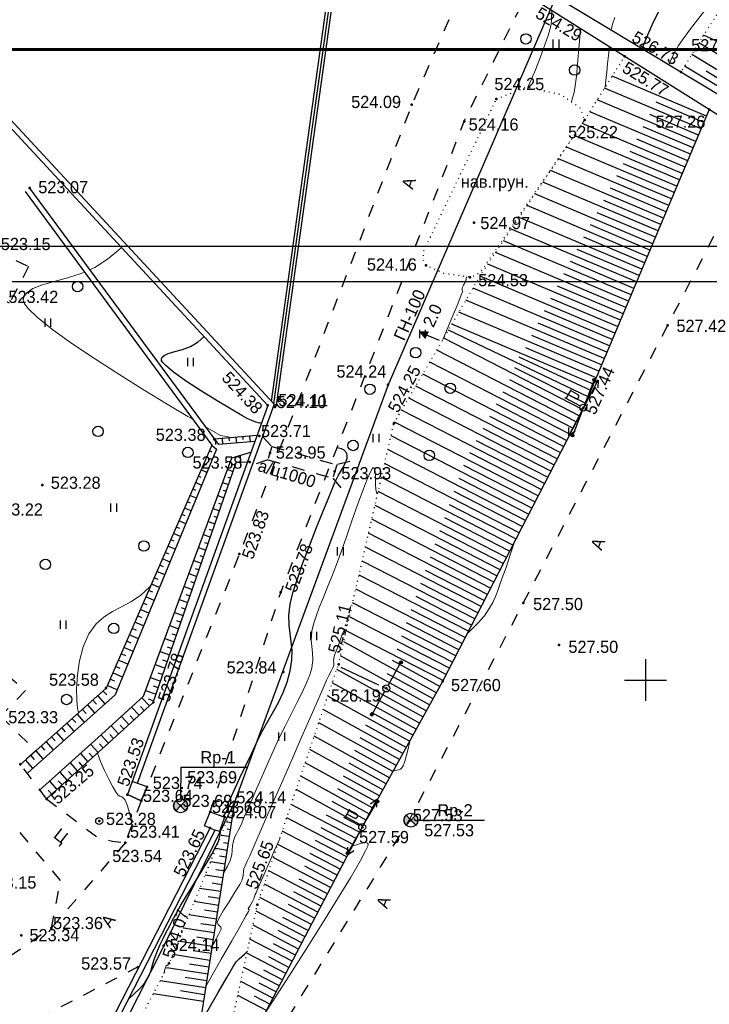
# Model space of a CAD drawing. Header units: millimetres. Extents: x -76021 to 1074922, y 19208 to 400534.
# Tile 89 of 109: x 364135 to 413664, y 269262 to 339994. Entities that reach past the tile are written whole.
import ezdxf

# ---------------------------------------------------------------- set-up
doc = ezdxf.new("R2010")
doc.units = ezdxf.units.MM
for name, pattern in [('Д_ТРОТ_ТРУБА', [3, 1.5, -1.5]), ('ДОРОГИ_ГРУНТ', [7, 5, -2]), ('ДОРОГИ_СТРОЯЩ', [9, 8, -1]), ('Контура низ откосов  Штриховая 0.1-0.5 - - - - - - -', [0.6, 0.1, -0.5])]:
    doc.linetypes.add(name, pattern=pattern)
for name, color, linetype in [('(001) Сетка', 92, 'Continuous'), ('(003) Пункты', 7, 'Continuous'), ('(004) Точки рельефа', 7, 'Continuous'), ('(004a) Точки рельефа (отк.)', 7, 'Continuous'), ('(013) Газ', 30, 'ИК_Газопровод -------г--------'), ('(017) Канализация', 33, 'KANALIS_K_1'), ('(022) Возд. Линии', 7, 'Continuous'), ('(025) Дорога', 7, 'Continuous'), ('(027) Гидрография', 7, 'Continuous'), ('(028) Гидротехн.', 7, 'Continuous'), ('(031) Горизонтали', 42, 'Continuous'), ('(035) Откосы', 7, 'Continuous'), ('(036) Растительность', 7, 'Continuous'), ('(038) Деревья', 7, 'Continuous'), ('(039) Земля', 7, 'Continuous'), ('(040) Ограда', 7, 'Continuous')]:
    doc.layers.add(name, color=color, linetype=linetype)
doc.layers.add('(032) Горизонтали утолщенные', color=32, linetype='Continuous', lineweight=30)
doc.styles.add('BM-431', font='txt')
doc.styles.add('D-431', font='txt')
doc.styles.add('S', font='txtwr', dxfattribs={"oblique": 15})
doc.styles.get("Standard").update_dxf_attribs({"font": 'arial.ttf'})
doc.linetypes.add('GAZ_VOZDUSH', pattern='A,1,-2,["~",Standard,S=3,R=0,X=-1.5,Y=-1.5],-1,10', length=14)
doc.linetypes.add('KANALIS_K_1', pattern='A,1,[">",Standard,S=1.8,R=0,X=-0.9,Y=-0.9],3,-1,["К",Standard,S=1.8,R=0,X=-0.9,Y=-0.9],-1,10', length=16)
doc.linetypes.add('ИК_Газопровод -------г--------', pattern='A,9,-0.6,["Г",Standard,S=1.2,R=0,X=0,Y=-0.6],-1.2', length=10.8)
doc.linetypes.add('ОГРАДА_БЕТ', pattern='A,4,["|",Standard,S=0.8,R=0,X=0,Y=-0.8],4', length=8)
doc.linetypes.add('ОГРАДА_М_1М', pattern='A,2.5,["о",Standard,S=1,R=0,X=0,Y=-0.35],0.5,["0",Standard,S=0.5,R=0,X=-0.3,Y=-0.25],2.5', length=5.5)
doc.linetypes.add('ОТКОСЫ_УКРЕП', pattern='A,0.5,["|",Standard,S=1.2,R=0,X=0,Y=-1.2],0.8,[".",Standard,S=1,R=0.1,X=0.1,Y=-1.2],0.1,["|",Standard,S=0.5,R=0,X=0,Y=-0.5],0', length=1.4)

# ---------------------------------------------------------------- blocks, each defined once
blk = doc.blocks.new('d')
at = {"layer": '(038) Деревья'}
blk.add_ellipse((0, 0), major_axis=(0.265, 0.265), ratio=1, start_param=5.497787, end_param=11.780972, dxfattribs=at)
blk = doc.blocks.new('I04010')
for p, q in [((-0.412273, 0.007146), (-0.412273, 1.207146)), ((0.387727, 1.207146), (0.387727, 0.007146))]:
    blk.add_line(p, q)
blk = doc.blocks.new('Setka')
at = {"layer": '(001) Сетка'}
for p, q in [((0, 1.5), (0, -1.5)), ((-1.5, 0), (1.5, 0))]:
    blk.add_line(p, q, dxfattribs=at)
blk = doc.blocks.new('S2-flat-4')
at = {"layer": '(022) Возд. Линии'}
for p, q in [((0, 0), (0.933, 1.769)), ((0.933, 1.769), (0.479, 1.443)), ((0.933, 1.769), (0.921, 1.21))]:
    blk.add_line(p, q, dxfattribs=at)
blk = doc.blocks.new('S1-flat-4')
at = {"layer": '(022) Возд. Линии'}
for p, q in [((0, 0), (-0.933, -1.769)), ((-0.933, -1.769), (-0.921, -1.21)), ((-0.933, -1.769), (-0.479, -1.443))]:
    blk.add_line(p, q, dxfattribs=at)
blk = doc.blocks.new('f-flat-3')
at = {"layer": '(022) Возд. Линии'}
for points in [[(-1.238, 0.653), (-0.889, 1.316)], [(-0.221, 0.117), (-1.327, 0.7)]]:
    blk.add_lwpolyline(points, dxfattribs=at)
blk.add_lwpolyline([(-0.348, 0.734), (-0.348, 0.734, 0.414214), (-0.416, 0.954), (-0.935, 1.228), (-1.087, 0.94), (-0.567, 0.666, 0.414214)], format="xyb", close=True, dxfattribs=at)
blk.add_circle((0, 0), 0.25, dxfattribs=at)
blk = doc.blocks.new('s3-flat-4')
at = {"layer": '(022) Возд. Линии'}
h = blk.add_hatch(dxfattribs=at)
h.set_pattern_fill('ACET-2D-ANSI31', color=256, scale=0.01, angle=68.79243, style=0)
h.set_pattern_definition([(113.79242812, (-32445.62895, -79819.795813), (-0.029051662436, -0.01280872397), [])])
edge = h.paths.add_edge_path()
edge.add_arc((0.687, 1.771), 0.1, 0, 360)
blk.add_lwpolyline([(0, 0), (0.723, 1.865)], dxfattribs=at)
blk.add_circle((0.687, 1.771), 0.1, dxfattribs=at)
blk = doc.blocks.new('s4-flat-4')
at = {"layer": '(022) Возд. Линии'}
h = blk.add_hatch(dxfattribs=at)
h.set_pattern_fill('ACET-2D-ANSI31', color=256, scale=0.01, angle=248.79243, style=0)
h.set_pattern_definition([(293.79242812, (-32445.448563, -79819.33093), (0.029051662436, 0.01280872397), [])])
edge = h.paths.add_edge_path()
edge.add_arc((-0.687, -1.771), 0.1, 0, 360)
blk.add_lwpolyline([(0, 0), (-0.723, -1.865)], dxfattribs=at)
blk.add_circle((-0.687, -1.771), 0.1, dxfattribs=at)
blk = doc.blocks.new('prov-s-flat-2')
at = {"layer": '(022) Возд. Линии'}
for name, p in [('s3-flat-4', (0.09, 0.231)), ('s4-flat-4', (-0.091, -0.233))]:
    blk.add_blockref(name, p, dxfattribs=at)
blk = doc.blocks.new('d-flat-25')
at = {"layer": '(038) Деревья'}
blk.add_ellipse((0, 0), major_axis=(0.265, 0.265), ratio=1, start_param=5.497787, end_param=11.780972, dxfattribs=at)
blk = doc.blocks.new('d-flat-26')
at = {"layer": '(038) Деревья'}
blk.add_ellipse((0, 0), major_axis=(0.265, 0.265), ratio=1, start_param=5.497787, end_param=11.780972, dxfattribs=at)
blk = doc.blocks.new('d-flat-27-flat-1')
at = {"layer": '(038) Деревья'}
blk.add_ellipse((0, 0), major_axis=(0.265, 0.265), ratio=1, start_param=5.497787, end_param=11.780972, dxfattribs=at)
blk = doc.blocks.new('s3-flat-6-flat-1')
at = {"layer": '(022) Возд. Линии'}
h = blk.add_hatch(dxfattribs=at)
h.set_pattern_fill('ACET-2D-ACET-2D-ANSI31', color=256, scale=0.01, angle=60.80946, style=0)
h.set_pattern_definition([(105.809457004, (-32431.50727, -79799.612074), (-0.030548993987, -0.008649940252), [])])
edge = h.paths.add_edge_path()
edge.add_arc((0.927, 1.659), 0.1, 0, 360)
blk.add_lwpolyline([(0, 0), (0.975, 1.746)], dxfattribs=at)
blk.add_circle((0.927, 1.659), 0.1, dxfattribs=at)
blk = doc.blocks.new('s4-flat-6-flat-1')
at = {"layer": '(022) Возд. Линии'}
h = blk.add_hatch(dxfattribs=at)
h.set_pattern_fill('ACET-2D-ACET-2D-ANSI31', color=256, scale=0.01, angle=240.80946, style=0)
h.set_pattern_definition([(285.809457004, (-32431.26407, -79799.17675), (0.030548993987, 0.008649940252), [])])
edge = h.paths.add_edge_path()
edge.add_arc((-0.927, -1.659), 0.1, 0, 360)
blk.add_lwpolyline([(0, 0), (-0.975, -1.746)], dxfattribs=at)
blk.add_circle((-0.927, -1.659), 0.1, dxfattribs=at)
blk = doc.blocks.new('prov-s-flat-4-flat-1')
at = {"layer": '(022) Возд. Линии'}
for name, p in [('s3-flat-6-flat-1', (0.121, 0.217)), ('s4-flat-6-flat-1', (-0.122, -0.219))]:
    blk.add_blockref(name, p, dxfattribs=at)
blk = doc.blocks.new('U1061-flat-2')
at = {"layer": '(022) Возд. Линии'}
blk.add_circle((0, 0), 0.25, dxfattribs=at)
at = {"color": 4, "oblique": 15}
blk.add_attdef('Z', (0.797, -0.495), '', height=1, dxfattribs=at)
blk = doc.blocks.new('I00110-flat-3')
h = blk.add_hatch(color=7)
edge = h.paths.add_edge_path()
edge.add_line((0.354, 0.354), (0, 0))
edge.add_line((0, 0), (0.354, -0.354))
edge.add_arc((0, 0), 0.5, 315, 405)
edge = h.paths.add_edge_path()
edge.add_line((-0.354, -0.354), (0, 0))
edge.add_line((0, 0), (-0.354, 0.354))
edge.add_arc((0, 0), 0.5, 135, 225)
at = {"layer": '(003) Пункты'}
blk.add_circle((0, 0), 0.5, dxfattribs=at)
at = {"color": 7}
for points in [[(0, 0), (-0.354, 0.354, 0.414214), (-0.354, -0.354)], [(0, 0), (0.354, -0.354, 0.414214), (0.354, 0.354)]]:
    blk.add_lwpolyline(points, format="xyb", close=True, dxfattribs=at)
blk.add_lwpolyline([(0.008, 0), (0.008, 0)], dxfattribs=at)
at = {"color": 4, "linetype": 'Continuous', "style": 'S', "oblique": 15}
blk.add_attdef('G', (0.692, 0.111), '', height=1, dxfattribs=at)
at = {"color": 4, "style": 'S', "oblique": 15}
blk.add_attdef('Z', (0.738, -1.15), '', height=1, dxfattribs=at)
blk = doc.blocks.new('I00110-flat-4')
h = blk.add_hatch(color=7)
edge = h.paths.add_edge_path()
edge.add_line((0.354, 0.354), (0, 0))
edge.add_line((0, 0), (0.354, -0.354))
edge.add_arc((0, 0), 0.5, 315, 405)
edge = h.paths.add_edge_path()
edge.add_line((-0.354, -0.354), (0, 0))
edge.add_line((0, 0), (-0.354, 0.354))
edge.add_arc((0, 0), 0.5, 135, 225)
at = {"layer": '(003) Пункты'}
blk.add_circle((0, 0), 0.5, dxfattribs=at)
at = {"color": 7}
for points in [[(0, 0), (-0.354, 0.354, 0.414214), (-0.354, -0.354)], [(0, 0), (0.354, -0.354, 0.414214), (0.354, 0.354)]]:
    blk.add_lwpolyline(points, format="xyb", close=True, dxfattribs=at)
blk.add_lwpolyline([(0.008, 0), (0.008, 0)], dxfattribs=at)
at = {"color": 4, "linetype": 'Continuous', "style": 'S', "oblique": 15}
blk.add_attdef('G', (0.692, 0.111), '', height=1, dxfattribs=at)
at = {"color": 4, "style": 'S', "oblique": 15}
blk.add_attdef('Z', (0.738, -1.15), '', height=1, dxfattribs=at)
blk = doc.blocks.new('S2-flat-5')
at = {"layer": '(022) Возд. Линии'}
for p, q in [((0, 0), (0.933, 1.769)), ((0.933, 1.769), (0.478, 1.443)), ((0.933, 1.769), (0.921, 1.21))]:
    blk.add_line(p, q, dxfattribs=at)
blk = doc.blocks.new('S1-flat-5')
at = {"layer": '(022) Возд. Линии'}
for p, q in [((0, 0), (-0.933, -1.769)), ((-0.933, -1.769), (-0.921, -1.21)), ((-0.933, -1.769), (-0.478, -1.443))]:
    blk.add_line(p, q, dxfattribs=at)
blk = doc.blocks.new('f-flat-4')
at = {"layer": '(022) Возд. Линии'}
for points in [[(-1.238, 0.653), (-0.889, 1.316)], [(-0.221, 0.117), (-1.327, 0.7)]]:
    blk.add_lwpolyline(points, dxfattribs=at)
blk.add_lwpolyline([(-0.348, 0.734), (-0.348, 0.734, 0.414214), (-0.416, 0.954), (-0.935, 1.228), (-1.087, 0.94), (-0.567, 0.666, 0.414214)], format="xyb", close=True, dxfattribs=at)
blk.add_circle((0, 0), 0.25, dxfattribs=at)
blk = doc.blocks.new('s3-flat-9')
at = {"layer": '(022) Возд. Линии'}
h = blk.add_hatch(dxfattribs=at)
h.set_pattern_fill('ACET-2D-ANSI31', color=256, scale=0.01, angle=59.13217, style=0)
h.set_pattern_definition([(104.13217388, (-32429.778564, -79789.642437), (-0.030789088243, -0.007752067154), [])])
edge = h.paths.add_edge_path()
edge.add_arc((0.975, 1.631), 0.1, 0, 360)
blk.add_lwpolyline([(0, 0), (1.026, 1.717)], dxfattribs=at)
blk.add_circle((0.975, 1.631), 0.1, dxfattribs=at)
blk = doc.blocks.new('s4-flat-9')
at = {"layer": '(022) Возд. Линии'}
h = blk.add_hatch(dxfattribs=at)
h.set_pattern_fill('ACET-2D-ANSI31', color=256, scale=0.01, angle=240.80946, style=0)
h.set_pattern_definition([(285.809457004, (-32429.52907, -79789.21075), (0.030548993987, 0.008649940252), [])])
edge = h.paths.add_edge_path()
edge.add_arc((-0.927, -1.659), 0.1, 0, 360)
blk.add_lwpolyline([(0, 0), (-0.975, -1.746)], dxfattribs=at)
blk.add_circle((-0.927, -1.659), 0.1, dxfattribs=at)
blk = doc.blocks.new('*U75')
at = {"layer": '(022) Возд. Линии'}
for name, p in [('s3-flat-9', (32429.779, 79789.642)), ('s4-flat-9', (32429.529, 79789.211))]:
    blk.add_blockref(name, p, dxfattribs=at)
blk = doc.blocks.new('STOLB-flat-4')
at = {"layer": '(022) Возд. Линии'}
blk.add_circle((0, 0), 0.25, dxfattribs=at)
blk = doc.blocks.new('wef-flat-3')
at = {"layer": '(025) Дорога', "linetype": 'Д_ТРОТ_ТРУБА'}
blk.add_hatch(color=0, dxfattribs=at).paths.add_polyline_path([(-1115834.116, -1946675.438), (-1115833.914, -1946674.98), (-1115834.472, -1946675.007)])
at = {"layer": '(022) Возд. Линии', "color": 0}
for points in [[(-1115834.472, -1946675.007), (-1115834.116, -1946675.438)], [(-1115833.101, -1946675.614), (-1115834.015, -1946675.209)]]:
    blk.add_lwpolyline(points, dxfattribs=at)
at = {"layer": '(025) Дорога', "color": 0, "linetype": 'Д_ТРОТ_ТРУБА'}
blk.add_lwpolyline([(-1115834.116, -1946675.438), (-1115833.914, -1946674.98), (-1115834.472, -1946675.007), (-1115834.116, -1946675.438)], close=True, dxfattribs=at)
blk.add_lwpolyline([(-1115834.116, -1946675.438), (-1115833.914, -1946674.98)], dxfattribs=at)
blk = doc.blocks.new('A$C05d28b1e')
at = {"layer": '(003) Пункты', "ltscale": 600}
for p, q in [((100967, 81575), (105749, 81575)), ((117987, 77763), (122770, 77763))]:
    blk.add_line(p, q, dxfattribs=at)
at = {"layer": '(004) Точки рельефа', "color": 7, "linetype": 'ByBlock', "lineweight": -2}
for p in [(132828, 132631), (136892, 131516), (123629, 129579), (117537, 129153), (129958, 128064), (121311, 127975), (90092, 123168), (122016, 120680), (118571, 117618), (121737, 116767), (135921, 113311), (115842, 109039), (107201, 107557), (129874, 107395), (116260, 106271), (103371, 105124), (107352, 104137), (105903, 103488), (112015, 102813), (91005, 101837), (105171, 96881), (108136, 94128), (125552, 93370), (128120, 90354), (108314, 88417), (112284, 88953), (119760, 87733), (95586, 87254), (115721, 87226), (98973, 86224), (89436, 81772), (98532, 80158), (91318, 79294), (97119, 79607), (100952, 78798), (95097, 77699), (103060, 77194), (113986, 77260), (117495, 77763), (96975, 76152), (106463, 71701), (89502, 69491), (97849, 67204), (100119, 67481)]:
    blk.add_point(p, dxfattribs=at)
at = {"layer": '(004a) Точки рельефа (отк.)', "color": 7, "linetype": 'ByBlock', "lineweight": -2}
for p in [(138914, 128807), (107839, 107582), (107718, 107451), (106596, 105368), (98114, 79156), (104824, 79051), (103071, 78364), (104105, 77984), (97181, 76585), (91663, 70018), (99727, 68744)]:
    blk.add_point(p, dxfattribs=at)
at = {"layer": '(013) Газ', "linetype": 'GAZ_VOZDUSH', "ltscale": 600, "flags": 128}
blk.add_lwpolyline([(139039, 153682), (138885, 152734), (135454, 145357), (130316, 142546), (115842, 109039), (104824, 79051), (99727, 68744), (82201, 34139), (52809, 3628), (56082, -3749), (32593, -24350), (33828, -29046), (31852, -35564), (-6995, -77251), (-10648, -79274), (-22017, -90450), (-29954, -94459), (-74554, -132816), (-76953, -135094)], dxfattribs=at)
at = {"layer": '(022) Возд. Линии', "linetype": 'ДОРОГИ_ГРУНТ', "ltscale": 600}
blk.add_lwpolyline([(112448, 88764), (115721, 87226)], dxfattribs=at)
at = {"layer": '(022) Возд. Линии', "color": 0, "ltscale": 600, "flags": 128}
blk.add_lwpolyline([(100967, 81575), (100944, 79298)], dxfattribs=at)
at = {"layer": '(025) Дорога', "linetype": 'Д_ТРОТ_ТРУБА', "ltscale": 600}
for p, q in [((81647, 94014), (89803, 87079)), ((89803, 87079), (88013, 85231)), ((88013, 85231), (90548, 82763)), ((90548, 82763), (89436, 81772)), ((92314, 73433), (89130, 77208)), ((91663, 70018), (92314, 73433))]:
    blk.add_line(p, q, dxfattribs=at)
at = {"layer": '(025) Дорога', "linetype": 'Д_ТРОТ_ТРУБА', "ltscale": 600, "flags": 128}
for points in [[(113335, 147140), (113890, 147063), (123073, 144000), (123325, 143794), (123508, 143307), (123340, 142397), (117537, 129153), (105171, 96881), (98532, 80158)], [(103071, 78364), (108136, 94128), (121311, 127975), (129224, 144046), (129881, 144552), (131035, 145447), (133208, 146418), (135300, 147146), (138641, 147465), (143191, 146540), (147359, 145316), (149783, 143492), (150815, 142076)], [(150815, 142076), (135921, 113311), (125552, 93370), (117383, 77821), (104208, 56333), (99627, 49152), (88708, 25275), (72217, 300), (60109, -13961), (40976, -33812), (21855, -53057), (7525, -67385), (-21145, -96032), (-41237, -115998), (-56020, -131074), (-73097, -148290), (-76079, -151266)], [(96975, 76152), (91663, 70018), (77743, 60511), (77407, 60141), (71543, 56980), (67628, 56398), (63649, 57538), (35933, 62943), (-1136, 71955), (-2270, 72968), (-11178, 84489), (-11295, 84899), (-11231, 85387), (2620, 97018), (30185, 117380)], [(91318, 79294), (94971, 76542), (96057, 76254), (96975, 76152)], [(98114, 79156), (96975, 76152)], [(97952, 67229), (97849, 67204), (80355, 58128), (80019, 57758), (78093, 56361), (76297, 53138)]]:
    blk.add_lwpolyline(points, dxfattribs=at)
at = {"layer": '(025) Дорога', "linetype": 'Д_ТРОТ_ТРУБА', "ltscale": 600}
for points in [[(89100, 117960), (90028, 117531), (88666, 114903), (87835, 115330), (85824, 102776)], [(91318, 79294), (89436, 81772)]]:
    blk.add_lwpolyline(points, dxfattribs=at)
at = {"layer": '(027) Гидрография', "color": 3, "ltscale": 600}
for points in [[(90092, 123168), (103371, 105124)], [(89770, 122931), (103186, 104699)], [(103186, 104699), (103533, 104416)], [(103371, 105124), (103669, 104744)], [(106268, 104971), (103669, 104744)], [(103533, 104416), (96249, 86774), (89968, 81175)], [(90783, 79889), (95254, 83914), (98283, 86678), (104624, 103803), (105987, 104192)]]:
    blk.add_lwpolyline(points, dxfattribs=at)
at = {"layer": '(028) Гидротехн.', "linetype": 'Д_ТРОТ_ТРУБА', "ltscale": 600}
for points in [[(106818, 105316), (107489, 104618), (107215, 103656), (106076, 103258)], [(107489, 104618), (112152, 103294)], [(107215, 103656), (111878, 102332)], [(113089, 103535), (112152, 103294), (111878, 102332), (112639, 101394)]]:
    blk.add_lwpolyline(points, dxfattribs=at)
at = {"layer": '(031) Горизонтали', "color": 42, "linetype": 'Continuous', "lineweight": 0, "ltscale": 600}
for points in [[(131871, 134548), (131952, 134940), (132122, 135419)], [(136025, 132040), (136037, 132076), (136197, 132462), (136417, 132913), (136696, 133408), (136983, 133813), (137574, 134602), (138400, 135685), (139392, 136977), (140481, 138389), (141596, 139835), (142669, 141226), (143631, 142476), (144411, 143498), (144941, 144203), (145152, 144505), (145207, 144728), (145208, 144922), (145216, 145157), (145250, 145380), (145280, 145557), (145302, 145781), (145301, 145920)], [(125892, 130419), (126032, 130724), (126426, 131665), (126794, 132604), (127110, 133454), (127345, 134128), (127472, 134540), (127547, 134938), (127575, 135276), (127586, 135588), (127612, 135909)], [(129011, 129367), (129075, 129553), (129203, 130030), (129286, 130506), (129372, 131219), (129456, 132063), (129532, 132932), (129597, 133718), (129646, 134314), (129673, 134614)], [(131436, 130416), (131485, 130890), (131547, 131492), (131612, 132129), (131671, 132708), (131714, 133136), (131734, 133319)], [(127439, 124312), (127424, 124363)], [(94410, 117301), (94790, 117467), (95695, 118055), (96489, 118720), (96693, 118903)], [(101808, 106571), (101465, 106773), (99989, 107655), (98329, 108666), (96581, 109756), (94841, 110874), (93207, 111969), (91773, 112993), (90638, 113893), (90009, 114490), (89733, 114850), (89653, 115042), (89647, 115122), (89662, 115231), (89731, 115428), (89921, 115682), (90321, 115955), (91013, 116226), (91864, 116465), (92816, 116720), (93810, 117038), (94034, 117136)], [(119784, 112295), (119873, 112509), (120380, 113733), (120797, 114743), (121080, 115437), (121187, 115714), (121174, 115862), (121160, 116010), (121263, 116198), (121429, 116492), (121488, 116804)], [(104506, 105223), (104318, 105321), (104087, 105341), (103818, 105408), (103476, 105599), (102685, 106056)], [(104038, 74006), (104311, 74469), (104508, 74856), (104615, 75263), (104652, 75616), (104676, 75945), (104744, 76282), (104850, 76575), (104957, 76795), (105076, 77012), (105216, 77295), (105332, 77560), (105520, 77997), (105771, 78579), (106073, 79280), (106416, 80071), (106791, 80927), (107185, 81819), (107590, 82722), (108010, 83621), (108447, 84510), (108882, 85371), (109297, 86189), (109672, 86947), (109989, 87628), (110231, 88217), (110377, 88696), (110452, 89290), (110425, 89780), (110360, 90236), (110322, 90731), (110376, 91334), (110495, 91846), (110675, 92411), (110905, 93032), (111177, 93713), (111480, 94456), (111806, 95264), (112144, 96142), (112475, 97053), (112851, 98128), (113251, 99280), (113651, 100419), (114028, 101456), (114358, 102304), (114573, 102786), (114698, 103003), (114761, 103069), (114786, 103076), (114819, 103064), (114870, 102996), (114915, 102801), (114935, 102425), (114940, 101888), (114964, 101510), (115012, 101312), (115067, 101241), (115102, 101228)], [(121525, 91165), (121674, 91300), (122321, 91934), (122762, 92441), (123113, 92959), (123364, 93408), (123553, 93830), (123716, 94268), (123891, 94765), (124116, 95364), (124318, 95924), (124624, 96827), (124959, 97841)], [(93609, 85492), (93534, 85780), (93480, 86376), (93470, 87199), (93529, 88170), (93681, 89206), (93951, 90227), (94361, 91152), (94879, 91872), (95448, 92381), (96060, 92761), (96706, 93089), (97379, 93446), (98070, 93912), (98771, 94564)], [(103212, 68706), (103382, 69016), (103671, 69563), (103806, 69837), (103848, 69940), (103854, 69965), (103850, 70005), (103825, 70074), (103756, 70160), (103649, 70266), (103577, 70434), (103700, 70709), (104012, 71242), (104423, 71910), (104844, 72588), (105186, 73153), (105360, 73481), (105430, 73779), (105449, 74033), (105493, 74285), (105573, 74494), (105657, 74654), (105759, 74857), (105912, 75205), (106278, 76040), (106809, 77255), (107459, 78743), (108182, 80397), (108931, 82110), (109659, 83775), (110320, 85286), (110866, 86535), (111252, 87416), (111431, 87821), (111596, 88166), (111750, 88469), (111870, 88719), (111938, 88906), (111949, 89075), (111931, 89215), (111937, 89386), (112005, 89618), (112119, 89906), (112259, 90259), (112387, 90620), (112532, 91036), (112661, 91378), (112738, 91519), (112766, 91352), (112796, 91183)], [(116238, 81344), (116349, 81333), (116584, 81371), (116728, 81439), (116797, 81489), (116839, 81532), (116924, 81671), (117053, 81992), (117226, 82594), (117428, 83502)], [(97530, 77617), (97389, 77851), (97285, 78193), (97209, 78536), (97136, 78796), (97044, 79024), (96962, 79205), (96852, 79355), (96717, 79442), (96582, 79484), (96447, 79571), (96315, 79762), (96082, 80158), (95788, 80699), (95475, 81324), (95184, 81974), (94963, 82576)], [(102769, 65871), (103056, 66365), (103862, 67768), (104624, 69103), (105265, 70231), (105637, 70890), (105809, 71196), (105863, 71293), (105870, 71307), (105868, 71313), (105857, 71334), (105829, 71373), (105807, 71413), (105909, 71591), (106101, 71911), (106213, 72105), (106230, 72203), (106243, 72288), (106272, 72353), (106303, 72418), (106364, 72554), (106522, 72912), (106758, 73445), (107050, 74110), (107378, 74859), (107721, 75648), (108059, 76432)], [(107020, 63921), (107523, 64696), (108732, 66573), (109956, 68491), (111137, 70363), (112219, 72105), (113144, 73632), (113855, 74858), (114231, 75564), (114382, 75906), (114413, 76034), (114407, 76066), (114362, 76112), (114228, 76155), (113936, 76123), (113432, 75957), (113273, 75894)], [(99737, 66750), (99840, 67117), (99916, 67299), (99968, 67356), (99996, 67362), (100029, 67352), (100042, 67334)]]:
    blk.add_lwpolyline(points, dxfattribs=at)
at = {"layer": '(032) Горизонтали утолщенные', "color": 32, "linetype": 'Continuous', "lineweight": 30, "ltscale": 600}
for points in [[(134100, 133202), (134202, 133481), (134489, 134181), (134838, 134956), (135251, 135794), (135724, 136681), (136260, 137603), (136784, 138397), (137445, 139293), (138192, 140247), (138345, 140436)], [(106748, 106302), (106616, 106292), (106352, 106353), (106058, 106470), (105729, 106622), (105329, 106839), (104563, 107282), (103562, 107883), (102455, 108572), (101371, 109282), (100442, 109944), (99897, 110392), (99647, 110658), (99572, 110794), (99565, 110848), (99575, 110910), (99624, 111020), (99762, 111154), (100049, 111292), (100529, 111432), (101086, 111585), (101662, 111799), (102196, 112124), (102600, 112490), (102617, 112506)], [(104011, 78019), (104071, 78135), (104229, 78359), (104320, 78520), (104310, 78681), (104296, 78844), (104373, 79033), (104567, 79452), (104854, 80058), (105209, 80802), (105609, 81639), (106030, 82523), (106447, 83407), (106854, 84221), (107254, 84946), (107637, 85618), (107995, 86273), (108316, 86945), (108594, 87671), (108816, 88485), (108939, 89281), (108948, 89963), (108889, 90575), (108802, 91167), (108732, 91784), (108722, 92473), (108814, 93282), (109009, 94095), (109327, 95109), (109732, 96255), (110189, 97464), (110663, 98667), (111120, 99794), (111523, 100776), (111838, 101542), (112030, 102025), (112282, 102557), (112562, 103023), (112798, 103436), (112905, 103739), (112914, 103954), (112878, 104094), (112845, 104163), (112803, 104228), (112701, 104334), (112501, 104443), (112179, 104515)], [(97215, 64927), (97248, 64957), (97987, 65660), (98363, 66069), (98651, 66548), (98819, 66969), (98935, 67380), (99064, 67831), (99272, 68371), (99486, 68839), (99688, 69262), (99892, 69671), (100113, 70097), (100365, 70570), (100665, 71121), (100971, 71658), (101374, 72332), (101835, 73089), (102315, 73875), (102776, 74636), (103179, 75318), (103485, 75868), (103656, 76231), (103784, 76722), (103837, 77170), (103845, 77276)], [(102336, 63092), (102359, 63131), (102999, 64254), (103649, 65396), (104237, 66421), (104689, 67194), (104932, 67579), (105143, 67810), (105334, 67970), (105525, 68129), (105740, 68359)]]:
    blk.add_lwpolyline(points, dxfattribs=at)
at = {"layer": '(035) Откосы', "ltscale": 600}
for p, q in [((141205, 132898), (138506, 134165)), ((140736, 132044), (138153, 133604)), ((140232, 131208), (137649, 132769)), ((139728, 130373), (137144, 131933)), ((139980, 130791), (138688, 131571)), ((138720, 128349), (131937, 131213)), ((138333, 127432), (131400, 130359)), ((137946, 126515), (130863, 129505)), ((138527, 127890), (135097, 129338)), ((137559, 125598), (130327, 128651)), ((138139, 126973), (134636, 128453)), ((137172, 124681), (129781, 127801)), ((137752, 126057), (134174, 127567)), ((136785, 123764), (129216, 126959)), ((137365, 125140), (133712, 126682)), ((136397, 122847), (128651, 126118)), ((136010, 121930), (128086, 125276)), ((136978, 124223), (133238, 125801)), ((136591, 123306), (132762, 124922)), ((135623, 121013), (127521, 124434)), ((136204, 122389), (132286, 124043)), ((135236, 120096), (126955, 123592)), ((135817, 121472), (131810, 123163)), ((134849, 119179), (126390, 122751)), ((134462, 118263), (125825, 121909)), ((135430, 120555), (131334, 122284)), ((134075, 117346), (125260, 121067)), ((135043, 119638), (130858, 121405)), ((134655, 118721), (130381, 120525)), ((133688, 116429), (124694, 120225)), ((134268, 117804), (129905, 119646)), ((133301, 115512), (124129, 119384)), ((132914, 114595), (123564, 118542)), ((133881, 116887), (129429, 118767)), ((132526, 113678), (122999, 117700)), ((133494, 115970), (128953, 117887)), ((132139, 112761), (122450, 116851)), ((133107, 115053), (128477, 117008)), ((132720, 114136), (128001, 116129)), ((131752, 111844), (121944, 115985)), ((131365, 110927), (121437, 115118)), ((132333, 113219), (127525, 115249)), ((130978, 110010), (120930, 114252)), ((131946, 112302), (127071, 114360)), ((130591, 109093), (120423, 113386)), ((131559, 111385), (126624, 113469)), ((130204, 108176), (120178, 112967)), ((131172, 110468), (126177, 112577)), ((129807, 107264), (119840, 112390)), ((129351, 106379), (119337, 111530)), ((130784, 109552), (125730, 111685)), ((128896, 105494), (118834, 110670)), ((130397, 108635), (125267, 111031)), ((128441, 104609), (118330, 109809)), ((130010, 107718), (124954, 110261)), ((127985, 103724), (117827, 108949)), ((129579, 106821), (124584, 109391)), ((129124, 105936), (124105, 108518)), ((127530, 102839), (117324, 108089)), ((128668, 105051), (123625, 107645)), ((127075, 101953), (116820, 107228)), ((126620, 101068), (116317, 106368)), ((128213, 104166), (123146, 106773)), ((127758, 103281), (122667, 105900)), ((103484, 104754), (103451, 105131)), ((103981, 104771), (103946, 105174)), ((104458, 105016), (104441, 105218)), ((104971, 104858), (104936, 105261)), ((105448, 105103), (105430, 105304)), ((105960, 104944), (105925, 105348)), ((126164, 100183), (116056, 105383)), ((127303, 102396), (122187, 105027)), ((103207, 104200), (103007, 104287)), ((125709, 99298), (115826, 104382)), ((126847, 101511), (121708, 104155)), ((102819, 103285), (102610, 103377)), ((103218, 103653), (102808, 103832)), ((104676, 103346), (104871, 103278)), ((105217, 103972), (105239, 103474)), ((125254, 98413), (115596, 103381)), ((102839, 102735), (102411, 102921)), ((104307, 102947), (104709, 102808)), ((126392, 100626), (121282, 103255)), ((102460, 101817), (102015, 102011)), ((102431, 102371), (102213, 102466)), ((103961, 102013), (104383, 101867)), ((104340, 102409), (104546, 102337)), ((124799, 97528), (115367, 102380)), ((125937, 99741), (120939, 102312)), ((102043, 101457), (101816, 101556)), ((104005, 101471), (104221, 101397)), ((124343, 96643), (115137, 101379)), ((125481, 98856), (120596, 101369)), ((101656, 100542), (101420, 100645)), ((102081, 100899), (101618, 101100)), ((103616, 101079), (104058, 100926)), ((103669, 100534), (103895, 100456)), ((101268, 99628), (101023, 99734)), ((101702, 99980), (101221, 100190)), ((103270, 100145), (103733, 99985)), ((123888, 95758), (114907, 100378)), ((125026, 97971), (120254, 100425)), ((101323, 99062), (100825, 99279)), ((102924, 99212), (103407, 99045)), ((103333, 99597), (103570, 99515)), ((123433, 94873), (114677, 99377)), ((124571, 97086), (119911, 99482)), ((100944, 98144), (100428, 98368)), ((100880, 98713), (100626, 98824)), ((102998, 98659), (103245, 98574)), ((122977, 93988), (114447, 98376)), ((124116, 96200), (119569, 98539)), ((100492, 97799), (100230, 97913)), ((102578, 98278), (103082, 98104)), ((102662, 97722), (102919, 97633)), ((100104, 96884), (99833, 97002)), ((100564, 97225), (100031, 97458)), ((102233, 97344), (102756, 97163)), ((122522, 93103), (114217, 97375)), ((123660, 95315), (119226, 97596)), ((100185, 96307), (99635, 96547)), ((101887, 96410), (102431, 96222)), ((102327, 96785), (102594, 96693)), ((122067, 92218), (113988, 96374)), ((123205, 94430), (118884, 96653)), ((99806, 95389), (99238, 95637)), ((99716, 95970), (99436, 96092)), ((101991, 95848), (102268, 95752)), ((122750, 93545), (118541, 95710)), ((99328, 95056), (99039, 95181)), ((101541, 95477), (102106, 95281)), ((101656, 94910), (101943, 94811)), ((121612, 91333), (113758, 95373)), ((98940, 94141), (98643, 94271)), ((99427, 94471), (98841, 94726)), ((101195, 94543), (101780, 94341)), ((121156, 90448), (113528, 94371)), ((122295, 92660), (118199, 94767)), ((99048, 93552), (98444, 93815)), ((100850, 93609), (101455, 93400)), ((101320, 93973), (101618, 93870)), ((120701, 89562), (113298, 93370)), ((121839, 91775), (117856, 93824)), ((98669, 92634), (98048, 92905)), ((98552, 93227), (98246, 93360)), ((100504, 92675), (101129, 92459)), ((100985, 93036), (101292, 92929)), ((121384, 90890), (117513, 92881)), ((98290, 91716), (97651, 91994)), ((98164, 92312), (97849, 92449)), ((100649, 92098), (100967, 91989)), ((120246, 88677), (113068, 92369)), ((97776, 91398), (97453, 91539)), ((100158, 91741), (100804, 91518)), ((119790, 87792), (112839, 91368)), ((120929, 90005), (117171, 91938)), ((97389, 90483), (97056, 90628)), ((97911, 90798), (97254, 91084)), ((99813, 90808), (100479, 90577)), ((100313, 91161), (100641, 91048)), ((119312, 86920), (112659, 90587)), ((120473, 89120), (116828, 90995)), ((97532, 89879), (96858, 90173)), ((99467, 89874), (100153, 89637)), ((99978, 90224), (100316, 90107)), ((120018, 88235), (116486, 90052)), ((97152, 88961), (96461, 89262)), ((97001, 89569), (96659, 89718)), ((99642, 89287), (99991, 89166)), ((118831, 86048), (112428, 89579)), ((119552, 87356), (116163, 89224)), ((96613, 88654), (96263, 88807)), ((99121, 88940), (99828, 88696)), ((118351, 85177), (112161, 88589)), ((96225, 87740), (95866, 87896)), ((96773, 88043), (96064, 88352)), ((98775, 88006), (99502, 87755)), ((99307, 88349), (99665, 88225)), ((119071, 86484), (115807, 88283)), ((95634, 86761), (95368, 87059)), ((96394, 87125), (95668, 87441)), ((98430, 87073), (99177, 86814)), ((98971, 87412), (99340, 87285)), ((117870, 84305), (111838, 87631)), ((118591, 85612), (115451, 87343)), ((94892, 86100), (94626, 86398)), ((95529, 86132), (94997, 86729)), ((98160, 86565), (98699, 85974)), ((98617, 86481), (99014, 86344)), ((117389, 83433), (111514, 86672)), ((118110, 84741), (115055, 86425)), ((94151, 85439), (93885, 85738)), ((94788, 85471), (94255, 86068)), ((97424, 85894), (97963, 85303)), ((98062, 85934), (98331, 85638)), ((116909, 82562), (111191, 85714)), ((93409, 84778), (93143, 85077)), ((94046, 84810), (93514, 85407)), ((96689, 85223), (97228, 84632)), ((97326, 85263), (97596, 84968)), ((117630, 83869), (114653, 85510)), ((92668, 84117), (92402, 84416)), ((93305, 84149), (92773, 84746)), ((95953, 84552), (96492, 83961)), ((96591, 84592), (96860, 84297)), ((116428, 81690), (110868, 84756)), ((117149, 82997), (114251, 84595)), ((91927, 83456), (91660, 83755)), ((92563, 83488), (92031, 84085)), ((95222, 83885), (95757, 83291)), ((95855, 83921), (96125, 83626)), ((115948, 80818), (110544, 83797)), ((116669, 82126), (113849, 83680)), ((91081, 82166), (90548, 82763)), ((91185, 82795), (90919, 83094)), ((91822, 82827), (91290, 83424)), ((94482, 83219), (95017, 82624)), ((95119, 83255), (95387, 82958)), ((115467, 79947), (110221, 82839)), ((116188, 81254), (113447, 82765)), ((90339, 81505), (89807, 82102)), ((90444, 82134), (90177, 82433)), ((93742, 82553), (94277, 81958)), ((94379, 82589), (94647, 82291)), ((93002, 81887), (93537, 81292)), ((93640, 81923), (93907, 81625)), ((114987, 79075), (109898, 81881)), ((115708, 80383), (113045, 81850)), ((92262, 81221), (92798, 80626)), ((92900, 81257), (93168, 80959)), ((114506, 78204), (109574, 80923)), ((115227, 79511), (112643, 80936)), ((91523, 80555), (92058, 79960)), ((92160, 80590), (92428, 80293)), ((114026, 77332), (109251, 79964)), ((114747, 78639), (112241, 80021)), ((91420, 79924), (91688, 79627)), ((104747, 78557), (104631, 78575)), ((113563, 76451), (108889, 78892)), ((114266, 77768), (111839, 79106)), ((104670, 78064), (104554, 78082)), ((113103, 75568), (108567, 77937)), ((113794, 76892), (111422, 78130)), ((104593, 77570), (104244, 77624)), ((104516, 77076), (104283, 77112)), ((113333, 76009), (111031, 77212)), ((104439, 76582), (103857, 76673)), ((112642, 74686), (108245, 76982)), ((104285, 75595), (103470, 75722)), ((104362, 76089), (104013, 76143)), ((112181, 73804), (107923, 76028)), ((112872, 75127), (110639, 76293)), ((104208, 75101), (103743, 75174)), ((111720, 72922), (107601, 75073)), ((112412, 74245), (110248, 75375)), ((104131, 74607), (103083, 74771)), ((111951, 73363), (109856, 74457)), ((103977, 73620), (102697, 73819)), ((104054, 74114), (103472, 74204)), ((111260, 72039), (107279, 74118)), ((103823, 72632), (102310, 72868)), ((103900, 73126), (103202, 73235)), ((110799, 71157), (106957, 73164)), ((111490, 72480), (109465, 73538)), ((103747, 72139), (102931, 72266)), ((110338, 70275), (106634, 72209)), ((111029, 71598), (109073, 72620)), ((103670, 71645), (101923, 71917)), ((110569, 70716), (108682, 71701)), ((103516, 70657), (101536, 70966)), ((103593, 71151), (102661, 71296)), ((109878, 69393), (106361, 71229)), ((110108, 69834), (108291, 70783)), ((103439, 70164), (102391, 70327)), ((109417, 68510), (106143, 70220)), ((103362, 69670), (101149, 70015)), ((103285, 69176), (102120, 69358)), ((109647, 68951), (107949, 69838)), ((103208, 68682), (100763, 69064)), ((108956, 67628), (105925, 69211)), ((109186, 68069), (107610, 68892)), ((103054, 67695), (100376, 68112)), ((103131, 68189), (101850, 68388)), ((108495, 66746), (105706, 68202)), ((108726, 67187), (107271, 67947)), ((102977, 67201), (101580, 67419)), ((102900, 66707), (99955, 67167)), ((108035, 65864), (105488, 67193)), ((108265, 66305), (106931, 67001)), ((102746, 65720), (99466, 66231)), ((102823, 66214), (101267, 66456)), ((107574, 64981), (105270, 66185)), ((107804, 65422), (106592, 66056)), ((102592, 64732), (98977, 65296)), ((102669, 65226), (100945, 65495)), ((107113, 64099), (105052, 65176)), ((107344, 64540), (106252, 65110))]:
    blk.add_line(p, q, dxfattribs=at)
at = {"layer": '(035) Откосы', "linetype": 'Контура низ откосов  Штриховая 0.1-0.5 - - - - - - -', "ltscale": 600}
for points in [[(146596, 144378), (140424, 137117), (138311, 133865), (136892, 131516)], [(103197, 56600), (106463, 71701), (112284, 88953), (116260, 106271), (122597, 117101), (129958, 128064), (132828, 132631)], [(104824, 79051), (100119, 67481), (83503, 35704)]]:
    blk.add_lwpolyline(points, dxfattribs=at)
at = {"layer": '(035) Откосы', "linetype": 'ОТКОСЫ_УКРЕП', "ltscale": 600}
for points in [[(127329, 137291), (140775, 129171)], [(140270, 127955), (126734, 136461)]]:
    blk.add_lwpolyline(points, dxfattribs=at)
at = {"layer": '(035) Откосы', "ltscale": 600}
for points in [[(138914, 128807), (129874, 107395), (119760, 87733), (113986, 77260), (103197, 56600)], [(106420, 105391), (103371, 105124)], [(103186, 104699), (95586, 87254), (89436, 81772)], [(91318, 79294), (95791, 83322), (98973, 86224), (104935, 103461), (105736, 103495)], [(104824, 79051), (101665, 58785), (99642, 51883), (92632, 46765), (87283, 36484)]]:
    blk.add_lwpolyline(points, dxfattribs=at)
at = {"layer": '(039) Земля', "linetype": 'Контура низ откосов  Штриховая 0.1-0.5 - - - - - - -', "ltscale": 600, "flags": 128}
blk.add_lwpolyline([(123629, 129579), (125819, 130434), (128230, 129908), (129587, 128967), (129958, 128064), (122516, 117194), (122153, 116893), (121737, 116767), (119861, 117043), (118571, 117618), (118379, 118023), (118406, 118643), (123629, 129579)], dxfattribs=at)
at = {"layer": '(040) Ограда', "ltscale": 600, "flags": 128}
for points in [[(78719, 169049), (77648, 162259), (71840, 147999), (75441, 143543), (76428, 141258), (78095, 138984), (107201, 107557), (97119, 79607), (98114, 79156), (98532, 80158), (97458, 80546)], [(107473, 107852), (112939, 147195)], [(107839, 107582), (113335, 147140)], [(54606, 6575), (81789, 34195), (88378, 47674), (103429, 77058)]]:
    blk.add_lwpolyline(points, dxfattribs=at)
at = {"layer": '(040) Ограда', "linetype": 'ОГРАДА_БЕТ', "ltscale": 600, "flags": 128}
for points in [[(79114, 168987), (78036, 162151), (72300, 148067), (75787, 143752), (76777, 141458), (78404, 139239), (107660, 107650), (97834, 80410)], [(54321, 6856), (81458, 34429), (88020, 47853), (103060, 77194), (102668, 77349), (103071, 78364), (104105, 77984), (103725, 76950), (103429, 77058)]]:
    blk.add_lwpolyline(points, dxfattribs=at)
at = {"layer": '(040) Ограда', "linetype": 'ОГРАДА_М_1М', "ltscale": 600, "flags": 128}
for points in [[(107648, 107663), (113137, 147168)], [(107839, 107582), (107659, 107647)]]:
    blk.add_lwpolyline(points, dxfattribs=at)
at = {"ltscale": 600}
for points in [[(98532, 80158), (98114, 79156), (97119, 79607)], [(103060, 77194), (103429, 77058)]]:
    blk.add_lwpolyline(points, dxfattribs=at)
at = {"layer": '(001) Сетка', "xscale": 1000, "yscale": 1000, "zscale": 1000}
blk.add_blockref('Setka', (134335, 87831), dxfattribs=at)
at = {"layer": '(022) Возд. Линии', "xscale": 1000, "yscale": 1000, "zscale": 1000}
for name, p in [('wef-flat-3', (1115952630, 1946787827)), ('d-flat-25', (120306, 108793)), ('prov-s-flat-2', (129874, 107395)), ('S2-flat-4', (129989, 107613)), ('f-flat-3', (129874, 107395)), ('S1-flat-4', (129756, 107172)), ('d-flat-26', (118809, 103967)), ('d-flat-27-flat-1', (96143, 91539)), ('prov-s-flat-4-flat-1', (115721, 87226)), ('STOLB-flat-4', (115721, 87226)), ('I00110-flat-4', (100944, 78798)), ('S2-flat-5', (114101, 77478)), ('f-flat-4', (113986, 77260)), ('*U75', (-32315665, -79712169)), ('U1061-flat-2', (95097, 77699)), ('I00110-flat-3', (117487, 77763)), ('S1-flat-5', (113868, 77037))]:
    blk.add_blockref(name, p, dxfattribs=at)
at = {"layer": '(036) Растительность', "linetype": 'Continuous', "xscale": 500, "yscale": 500, "zscale": 500}
for p in [(127919, 133247), (91413, 113211), (118324, 112386), (101662, 110372), (114979, 104910), (96134, 99905), (112425, 96783), (92518, 91506), (110502, 90682), (108201, 83464)]:
    blk.add_blockref('I04010', p, dxfattribs=at)
at = {"layer": '(038) Деревья', "linetype": 'Continuous', "xscale": 1000, "yscale": 1000, "zscale": 1000}
for p in [(125747, 133884), (129244, 131653), (93543, 116093), (117824, 111348), (114539, 108718), (95018, 105696), (113330, 104683), (101465, 104186), (98309, 97460), (91232, 96137), (92752, 86435)]:
    blk.add_blockref('d', p, dxfattribs=at)
at = {"layer": '(003) Пункты', "style": 'D-431'}
for s, p in [('Rp-1', (102365, 81849)), ('523.69', (101417, 80416)), ('Rp-2', (119386, 78038)), ('527.53', (118438, 76604))]:
    blk.add_text(s, height=875, dxfattribs=at).set_placement(p)
at = {"layer": '(004) Точки рельефа', "linetype": 'ByBlock', "char_height": 875, "attachment_point": 4, "style": 'D-431'}
for s, insert, rotation in [('524.29', (126572, 135844), 329.51202), ('526.73', (133482, 134121), 330.23942), ('525.77', (132805, 131937), 328.5982), ('524.25', (116173, 107164), 61.92338), ('527.44', (130311, 106988), 66.10613), ('524.38', (104152, 109778), 312.91), ('523.83', (105730, 96585), 70.62143), ('523.78', (108831, 94206), 69.8019), ('525.11', (111946, 89794), 76.21054), ('523.78', (99700, 86310), 72.41416), ('523.53', (96780, 80248), 71.09472), ('523.25', (91824, 79174), 40.71033), ('523.65', (100788, 73796), 64.07663), ('525.65', (106003, 72881), 69.33239), ('524.07', (100028, 67895), 71.85968)]:
    blk.add_mtext(s, dxfattribs=dict(at, insert=insert, rotation=rotation))
for s, insert in [('527.65', (137614, 133427)), ('524.25', (123479, 130643)), ('524.09', (113194, 129354)), ('524.16', (121632, 127738)), ('525.22', (128774, 127189)), ('523.07', (90721, 123230)), ('524.97', (122468, 120656)), ('523.15', (88033, 119150)), ('524.16', (114325, 117677)), ('524.53', (122316, 116554)), ('523.42', (88578, 115352)), ('527.42', (136555, 113266)), ('524.24', (112136, 109988)), ('523.38', (99160, 105445)), ('523.95', (107778, 104165)), ('523.58', (101799, 103451)), ('523.28', (91619, 101999)), ('523.93', (112489, 102685)), ('523.22', (87477, 100079)), ('527.50', (126261, 93285)), ('527.50', (128796, 90212)), ('523.84', (104248, 88735)), ('523.58', (91495, 87851)), ('527.60', (120363, 87464)), ('526.19', (111741, 86712)), ('523.33', (88565, 85155)), ('523.28', (95585, 77851)), ('527.59', (113764, 76545)), ('523.54', (96029, 75189)), ('523.15', (87005, 73280)), ('523.34', (90089, 69501)), ('523.57', (93802, 67460))]:
    blk.add_mtext(s, dxfattribs=dict(at, insert=insert))
at = {"layer": '(004a) Точки рельефа (отк.)', "linetype": 'ByBlock', "char_height": 875, "attachment_point": 4, "style": 'D-431'}
for s, insert in [('527.26', (135056, 127933)), ('524.10', (107843, 107801)), ('524.11', (107964, 107932)), ('523.71', (106721, 105718)), ('523.74', (98946, 80438)), ('523.64', (98239, 79506)), ('524.14', (104949, 79401)), ('523.69', (101077, 79148)), ('523.68', (103196, 78714)), ('524.07', (104230, 78334)), ('527.53', (117620, 78113)), ('523.41', (97306, 76935)), ('523.36', (91788, 70368)), ('524.14', (100157, 68794))]:
    blk.add_mtext(s, dxfattribs=dict(at, insert=insert))
at = {"layer": '(013) Газ', "color": 0, "linetype": 'Continuous', "style": 'BM-431'}
for s, p in [('ГН-100', (117012, 112137)), ('2.0', (119104, 113100))]:
    blk.add_text(s, height=875, rotation=66.13836, dxfattribs=at).set_placement(p)
at = {"layer": '(017) Канализация', "color": 0, "linetype": 'Continuous', "style": 'BM-431'}
blk.add_text('а/ц1000', height=875, rotation=343.03269, dxfattribs=at).set_placement((106423, 102866))
at = {"layer": '(025) Дорога', "linetype": 'ДОРОГИ_СТРОЯЩ', "style": 'BM-431'}
for s, rotation, p in [('A', 72.10305, (117616, 123027)), ('A', 68.34774, (131167, 97096)), ('Ц', 321.95055, (91746, 76563)), ('A', 68.34774, (115765, 71352)), ('A', 55.51568, (95879, 69965))]:
    blk.add_text(s, height=875, rotation=rotation, dxfattribs=at).set_placement(p)
at = {"layer": '(039) Земля', "linetype": 'Continuous', "style": 'BM-431'}
blk.add_text('нав.грун.', height=875, dxfattribs=at).set_placement((121073, 123195))

msp = doc.modelspace()

# ---------------------------------------------------------------- block references
at = {"color": 5, "lineweight": 50}
msp.add_blockref('A$C05d28b1e', (274748.019, 204725.492), dxfattribs=at)

# ---------------------------------------------------------------- next in the draw order: linework, layer by layer
at = {"color": 3, "lineweight": 60, "ltscale": 1250}
msp.add_lwpolyline([(-76021.28, 19208.49), (1074921.53, 19208.49), (1074921.53, 337864.85), (-76021.28, 337864.85)], close=True, dxfattribs=at)
msp.add_lwpolyline([(60523.32, 26693.165), (481023.32, 26693.165), (481023.32, 323693.165), (60523.32, 323693.165)], close=True)
msp.add_lwpolyline([(478523.32, 29193.165), (70523.32, 29193.165), (70523.32, 321193.165), (478523.32, 321193.165), (478523.32, 29193.165)])

doc.saveas('drawing.dxf')
